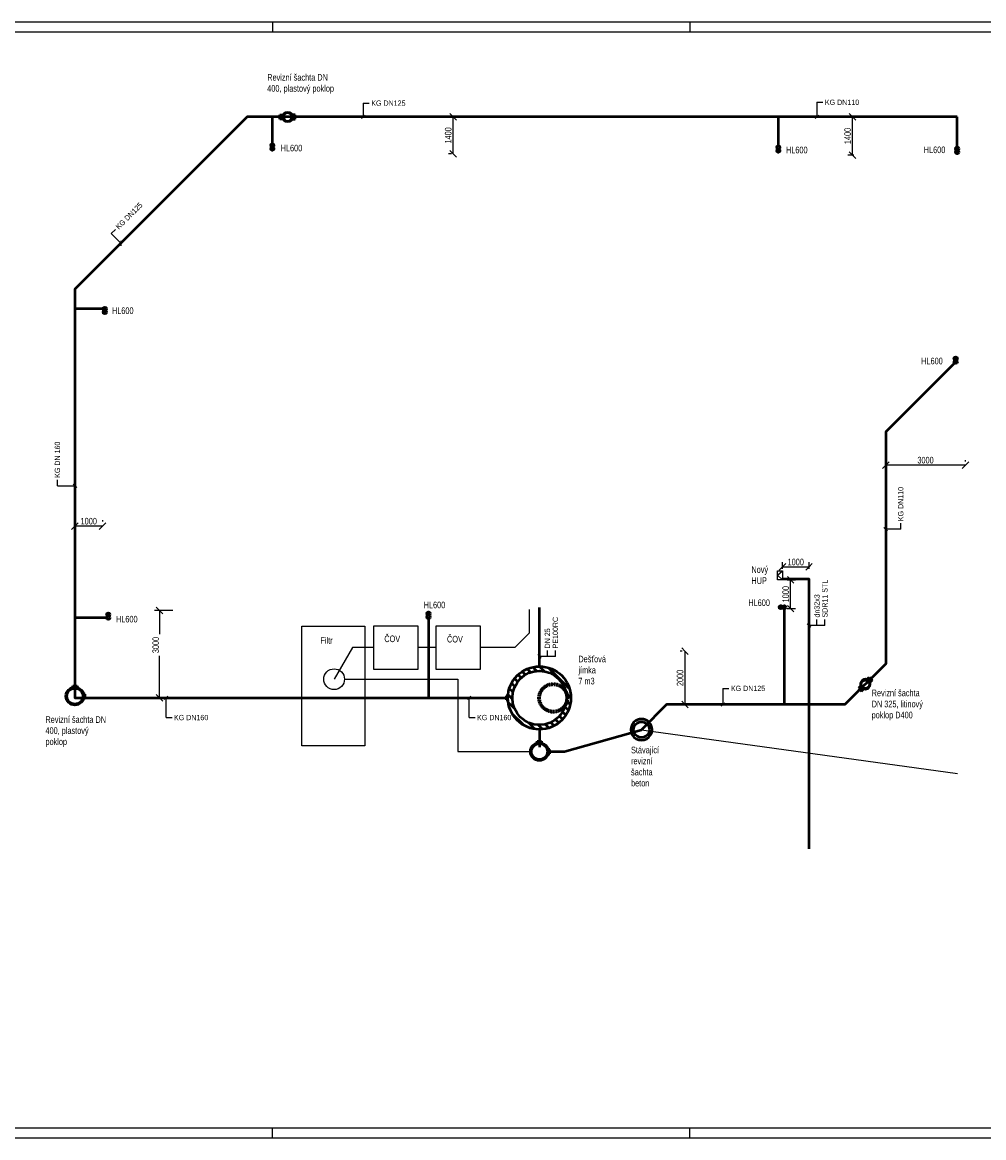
# Model space of a CAD drawing. Header units: millimetres. Extents: x -141570 to 63736, y -255381 to -136000.
# Tile 34 of 35: x 7051 to 43326, y -178100 to -136000. Entities that reach past the tile are written whole.
import ezdxf
from ezdxf.enums import TextEntityAlignment as Align

# ---------------------------------------------------------------- set-up
doc = ezdxf.new("R2010")
doc.units = ezdxf.units.MM
doc.linetypes.add('DASHED', pattern=[0.75, 0.5, -0.25])
for name, color, linetype, lineweight in [('CKKANALIZACE_DESTOVA_PODZ', 7, 'KANALIZACE_DESTOVA_PODZ', 25), ('CKKANALIZACE_DESTOVA_PODZ_N', 5, 'KANALIZACE_DESTOVA_PODZ', 50), ('CKKANALIZACE_SPLASKOVA_PODZ', 7, 'KANALIZACE_SPLASKOVA_PODZ', 25), ('CKPLYN_POTRUBI_ST_PODZ_N', 5, 'PLYN_POTRUBI_ST_PODZ', 50), ('CKVODA_UZITKOVA_PODZ_N', 5, 'VODA_UZITKOVA_PODZ', 50), ('CKVYTLAK_KAN_SPL_NA', 7, 'VYTLAK_KANALIZACE_SPLASKOVE_NA', 25), ('ZTI-DSP-formaty', 102, 'Continuous', 25), ('ZTI-DSP-hl_tvarovky-stavajici_stav', 7, 'Continuous', 50), ('ZTI-DSP-koty', 102, 'Continuous', 25), ('ZTI-DSP-revizni_sachty-stavajici_stav', 7, 'Continuous', 50), ('ZTI-DSP-texty_male', 102, 'Continuous', 18)]:
    doc.layers.add(name, color=color, linetype=linetype, lineweight=lineweight)
for name, color, linetype in [('CKKANALIZACE_DESTOVA_PODZ_N-popis', 7, 'Continuous'), ('CKPLYN_POTRUBI_ST_PODZ_N-popis', 7, 'Continuous'), ('CKVODA_UZITKOVA_PODZ_N-popis', 7, 'Continuous'), ('Z-armatury_plyn-stavajici_stav', 7, 'Continuous')]:
    doc.layers.add(name, color=color, linetype=linetype)
doc.styles.get("Standard").update_dxf_attribs({"font": 'ic-simplex.shx', "width": 0.8})
doc.linetypes.add('KANALIZACE_DESTOVA_PODZ', pattern='A,35,-15,[102,CADKON.SHX,S=5,R=0,X=0,Y=5],-5,[106,CADKON.SHX,S=5,R=0,X=10,Y=0],30,-15', length=100)
doc.linetypes.add('KANALIZACE_SPLASKOVA_PODZ', pattern='A,35,-15,[102,CADKON.SHX,S=5,R=0,X=0,Y=5],-5,[102,CADKON.SHX,S=5,R=0,X=20,Y=5],30,-15', length=100)
doc.linetypes.add('PLYN_POTRUBI_ST_PODZ', pattern='A,35,-15,[113,CADKON.SHX,S=5,R=0,X=0,Y=0],-50', length=100)
doc.linetypes.add('VODA_UZITKOVA_PODZ', pattern='A,35,-15,[118,CADKON.SHX,S=1.25,R=0,X=0,Y=0],-50', length=100)
doc.linetypes.add('VYTLAK_KANALIZACE_SPLASKOVE_NA', pattern='A,1,[102,CADKON.SHX,S=5,R=0,X=0,Y=5],10,[130,CADKON.SHX,S=5,R=0,X=0,Y=5],10,[130,CADKON.SHX,S=5,R=0,X=0,Y=5],94', length=115)
doc.dimstyles.new('CADKON', dxfattribs={"dimscale": 75, "dimtxt": 2.5, "dimasz": 2.5, "dimexe": 1.8, "dimexo": 5, "dimgap": 0.6, "dimtad": 1, "dimrnd": 1, "dimtxsty": 'Standard', "dimblk1": 'OBLIQUE', "dimblk2": 'OBLIQUE', "dimsah": 1, "dimcen": 2.5, "dimadec": 1, "dimazin": 2, "dimtfac": 1, "dimtdec": 4, "dimtix": 1, "dimtmove": 2, "dimatfit": 3, "dimldrblk": 'OPEN30', "dimfxl": 5, "dimfxlon": 1, "dimtfill": 1, "dimtolj": 1, "dimarcsym": 0})

# ---------------------------------------------------------------- blocks, each defined once
blk = doc.blocks.new('*U336', base_point=(59377.5, 0))
at = {"layer": 'ZTI-DSP-formaty', "linetype": 'Continuous', "ltscale": 15}
for p, q in [((59377.5, 42099.75), (0, 42099.75)), ((59002.5, 41724.75), (375, 41724.75)), ((12127.5, 42099.75), (12127.5, 41724.75)), ((27877.5, 42099.75), (27877.5, 41724.75)), ((0, 0), (59377.5, 0)), ((375, 375), (59002.5, 375)), ((12127.5, 0), (12127.5, 375)), ((27877.5, 0), (27877.5, 375))]:
    blk.add_line(p, q, dxfattribs=at)
blk = doc.blocks.new('*U231')
at = {"ltscale": 15}
for p, q in [((329.24, 80), (392.97, 80)), ((392.97, 80), (392.97, -80)), ((-80, -329.24), (-80, -392.97)), ((-80, -392.97), (80, -392.97)), ((80, -392.97), (80, -329.24)), ((392.97, -80), (329.24, -80))]:
    blk.add_line(p, q, dxfattribs=at)
for radius in [338.82, 300]:
    blk.add_circle((0, 0), radius, dxfattribs=at)
blk = doc.blocks.new('*U228', base_point=(-400, 0))
at = {"linetype": 'ByBlock', "ltscale": 15}
blk.add_circle((0, 0), 300, dxfattribs=at)
for start, end in [(0, 180), (180, 0)]:
    blk.add_arc((0, 0), 400, start, end, dxfattribs=at)
blk = doc.blocks.new('_OBLIQUE')
at = {"color": 1, "linetype": 'Continuous'}
for p, q in [((0, 0), (-0.5, -0.5)), ((0.5, 0.5), (0, 0))]:
    blk.add_line(p, q, dxfattribs=at)
blk = doc.blocks.new('*D421')
at = {"layer": 'ZTI-DSP-koty', "color": 0, "lineweight": -2, "ltscale": 15}
for p, q in [((35916, -157041), (36223, -157041)), ((36043, -158131), (36043, -157041)), ((35916, -158131), (36223, -158131))]:
    blk.add_line(p, q, dxfattribs=at)
at = {"layer": 'ZTI-DSP-koty', "color": 0, "lineweight": -2, "xscale": 250, "yscale": 250, "zscale": 250}
for p, rotation in [((36043, -157041), 90), ((36043, -158131), 270)]:
    blk.add_blockref('_OBLIQUE', p, dxfattribs=dict(at, rotation=rotation))
at = {"layer": 'ZTI-DSP-koty', "color": 0, "ltscale": 15, "insert": (35858, -157586), "char_height": 250, "attachment_point": 5, "rotation": 90, "bg_fill": 3, "box_fill_scale": 1.1, "bg_fill_color": 256, "bg_fill_true_color": 13158600, "bg_fill_transparency": 0}
blk.add_mtext('\\A1;1000', dxfattribs=at)
at = {"layer": 'Defpoints', "color": 0}
for p in [(35541, -157041), (36043, -157041), (35541, -158131)]:
    blk.add_point(p, dxfattribs=at)
blk = doc.blocks.new('_Open30')
at = {"color": 0, "lineweight": -2}
for p, q in [((-1, 0.27), (0, 0)), ((0, 0), (-1, -0.27)), ((0, 0), (-1, 0))]:
    blk.add_line(p, q, dxfattribs=at)
blk = doc.blocks.new('*D422')
at = {"layer": 'Defpoints', "color": 0}
for p in [(35735, -157008), (36735, -157008)]:
    blk.add_point(p, dxfattribs=at)
at = {"layer": 'ZTI-DSP-koty', "lineweight": -2, "ltscale": 15}
for p, q in [((35735, -156633), (35735, -156377)), ((35735, -156557), (36735, -156557)), ((36735, -156633), (36735, -156377))]:
    blk.add_line(p, q, dxfattribs=at)
at = {"layer": 'ZTI-DSP-koty', "lineweight": -2, "xscale": 250, "yscale": 250, "zscale": 250, "rotation": 180}
blk.add_blockref('_OBLIQUE', (35735, -156557), dxfattribs=at)
at = {"layer": 'ZTI-DSP-koty', "lineweight": -2, "xscale": 250, "yscale": 250, "zscale": 250}
blk.add_blockref('_OBLIQUE', (36735, -156557), dxfattribs=at)
at = {"layer": 'ZTI-DSP-koty', "ltscale": 15, "insert": (36235, -156372), "char_height": 250, "attachment_point": 5, "bg_fill": 3, "box_fill_scale": 1.1, "bg_fill_color": 256, "bg_fill_true_color": 13158600, "bg_fill_transparency": 0}
blk.add_mtext('\\A1;1000', dxfattribs=at)
at = {"layer": 'Defpoints', "color": 0}
blk.add_point((36735, -156557), dxfattribs=at)
blk = doc.blocks.new('*U224', base_point=(40555, 24500))
at = {"color": 0, "linetype": 'ByBlock', "lineweight": -2, "ltscale": 15}
for p, q in [((40555, 24597), (40890, 24597)), ((40555, 24403), (40555, 24597)), ((40555, 24403), (40723, 24597)), ((40723, 24597), (40890, 24403)), ((40890, 24597), (40890, 24403)), ((40890, 24403), (40555, 24403))]:
    blk.add_line(p, q, dxfattribs=at)
blk = doc.blocks.new('*U185', base_point=(-185, 0))
at = {"ltscale": 15}
for p, q in [((-265, 290), (-105, 290)), ((-265, 166.81), (-265, 290)), ((-105, 290), (-105, 166.81)), ((-265, -166.81), (-265, -290)), ((-265, -290), (-105, -290)), ((-105, -290), (-105, -166.81))]:
    blk.add_line(p, q, dxfattribs=at)
at = {"linetype": 'ByBlock', "ltscale": 15}
blk.add_circle((-185, 0), 157.5, dxfattribs=at)
for start, end in [(0, 180), (180, 0)]:
    blk.add_arc((-185, 0), 185, start, end, dxfattribs=at)
blk = doc.blocks.new('*U184')
at = {"ltscale": 15}
for p, q in [((329.24, 80), (392.97, 80)), ((392.97, 80), (392.97, -80)), ((-80, -329.24), (-80, -392.97)), ((-80, -392.97), (80, -392.97)), ((80, -392.97), (80, -329.24)), ((392.97, -80), (329.24, -80))]:
    blk.add_line(p, q, dxfattribs=at)
for radius in [338.82, 300]:
    blk.add_circle((0, 0), radius, dxfattribs=at)
blk = doc.blocks.new('*U183', base_point=(-185, 0))
at = {"ltscale": 15}
for p, q in [((-265, 290), (-105, 290)), ((-265, 166.81), (-265, 290)), ((-105, 290), (-105, 166.81)), ((-265, -166.81), (-265, -290)), ((-265, -290), (-105, -290)), ((-105, -290), (-105, -166.81))]:
    blk.add_line(p, q, dxfattribs=at)
at = {"linetype": 'ByBlock', "ltscale": 15}
blk.add_circle((-185, 0), 157.5, dxfattribs=at)
for start, end in [(0, 180), (180, 0)]:
    blk.add_arc((-185, 0), 185, start, end, dxfattribs=at)
blk = doc.blocks.new('*U163', base_point=(-76958, 10435925))
at = {"ltscale": 15}
for p, q in [((-77981, 10435282), (-77565, 10435699)), ((-77375, 10435606), (-77128, 10435853)), ((-77033, 10435925), (-77033, 10435863)), ((-76883, 10435925), (-77033, 10435925)), ((-77004, 10435694), (-76839, 10435859)), ((-76883, 10435863), (-76883, 10435925)), ((-76743, 10435672), (-76604, 10435811)), ((-76531, 10435601), (-76404, 10435728)), ((-76353, 10435496), (-76232, 10435618)), ((-76204, 10435362), (-76084, 10435483)), ((-76083, 10435200), (-75960, 10435324)), ((-78136, 10434845), (-77889, 10435092)), ((-75993, 10435007), (-75862, 10435139)), ((-75943, 10434775), (-75794, 10434924)), ((-78142, 10434556), (-77977, 10434721)), ((-78094, 10434321), (-77955, 10434460)), ((-75957, 10434478), (-75768, 10434667)), ((-78011, 10434121), (-77884, 10434248)), ((-77901, 10433949), (-77779, 10434070)), ((-76618, 10433535), (-75818, 10434335)), ((-77765, 10433801), (-77645, 10433921)), ((-77606, 10433677), (-77483, 10433801)), ((-77422, 10433579), (-77290, 10433711)), ((-77207, 10433511), (-77058, 10433660)), ((-76950, 10433485), (-76761, 10433674))]:
    blk.add_line(p, q, dxfattribs=at)
for radius in [1190, 1020]:
    blk.add_circle((-76958, 10434675), radius, dxfattribs=at)
at = {"linetype": 'DASHED', "ltscale": 15}
for radius in [550, 500]:
    blk.add_circle((-76958, 10434155), radius, dxfattribs=at)
blk = doc.blocks.new('*U111')
at = {"color": 0, "linetype": 'ByBlock', "ltscale": 15}
for centre, radius in [((0, 0), 64.4), ((0, 0), 54.4), ((129, 0), 64.4)]:
    blk.add_circle(centre, radius, dxfattribs=at)
blk = doc.blocks.new('*D423')
at = {"layer": 'Defpoints', "color": 0}
for p in [(39630, -152713), (39630, -152957), (42635, -152957)]:
    blk.add_point(p, dxfattribs=at)
at = {"layer": 'ZTI-DSP-koty', "color": 0, "lineweight": -2, "ltscale": 15}
for p, q in [((39630, -152582), (39630, -152533)), ((42635, -152713), (39630, -152713)), ((42635, -152582), (42635, -152533))]:
    blk.add_line(p, q, dxfattribs=at)
at = {"layer": 'ZTI-DSP-koty', "color": 0, "lineweight": -2, "xscale": 250, "yscale": 250, "zscale": 250, "rotation": 180}
blk.add_blockref('_OBLIQUE', (39630, -152713), dxfattribs=at)
at = {"layer": 'ZTI-DSP-koty', "color": 0, "lineweight": -2, "xscale": 250, "yscale": 250, "zscale": 250}
blk.add_blockref('_OBLIQUE', (42635, -152713), dxfattribs=at)
at = {"layer": 'ZTI-DSP-koty', "color": 0, "ltscale": 15, "insert": (41132, -152528), "char_height": 250, "attachment_point": 5, "bg_fill": 3, "box_fill_scale": 1.1, "bg_fill_color": 256, "bg_fill_true_color": 13158600, "bg_fill_transparency": 0}
blk.add_mtext('\\A1;3000', dxfattribs=at)
blk = doc.blocks.new('*D424')
at = {"layer": 'Defpoints', "color": 0}
for p in [(32319, -159741), (32056, -161752), (32319, -161752)]:
    blk.add_point(p, dxfattribs=at)
at = {"layer": 'ZTI-DSP-koty', "color": 0, "lineweight": -2, "ltscale": 15}
for p, q in [((31944, -159741), (31876, -159741)), ((32056, -159741), (32056, -161752)), ((31944, -161752), (31876, -161752))]:
    blk.add_line(p, q, dxfattribs=at)
at = {"layer": 'ZTI-DSP-koty', "color": 0, "lineweight": -2, "xscale": 250, "yscale": 250, "zscale": 250}
for p, rotation in [((32056, -159741), 90), ((32056, -161752), 270)]:
    blk.add_blockref('_OBLIQUE', p, dxfattribs=dict(at, rotation=rotation))
at = {"layer": 'ZTI-DSP-koty', "color": 0, "ltscale": 15, "insert": (31871, -160746), "char_height": 250, "attachment_point": 5, "rotation": 90, "bg_fill": 3, "box_fill_scale": 1.1, "bg_fill_color": 256, "bg_fill_true_color": 13158600, "bg_fill_transparency": 0}
blk.add_mtext('\\A1;2000', dxfattribs=at)
blk = doc.blocks.new('*D425')
at = {"layer": 'Defpoints', "color": 0}
for p in [(13121, -158198), (12224, -161500), (13121, -161500)]:
    blk.add_point(p, dxfattribs=at)
at = {"layer": 'ZTI-DSP-koty', "color": 0, "lineweight": -2, "ltscale": 15}
for p, q in [((12724, -158198), (12044, -158198)), ((12224, -158198), (12224, -159093)), ((12224, -161500), (12224, -159917)), ((12724, -161500), (12044, -161500))]:
    blk.add_line(p, q, dxfattribs=at)
at = {"layer": 'ZTI-DSP-koty', "color": 0, "lineweight": -2, "xscale": 250, "yscale": 250, "zscale": 250}
for p, rotation in [((12224, -158198), 90), ((12224, -161500), 270)]:
    blk.add_blockref('_OBLIQUE', p, dxfattribs=dict(at, rotation=rotation))
at = {"layer": 'ZTI-DSP-koty', "color": 0, "ltscale": 15, "insert": (12086, -159505), "char_height": 250, "attachment_point": 5, "rotation": 90, "bg_fill": 3, "box_fill_scale": 1.1, "bg_fill_color": 256, "bg_fill_true_color": 13158600, "bg_fill_transparency": 0}
blk.add_mtext('\\A1;3000', dxfattribs=at)
blk = doc.blocks.new('*D426')
at = {"layer": 'Defpoints', "color": 0}
for p in [(38378, -139571), (38796, -139571), (38796, -141010)]:
    blk.add_point(p, dxfattribs=at)
at = {"layer": 'ZTI-DSP-koty', "color": 0, "lineweight": -2, "ltscale": 15}
for p, q in [((38421, -139571), (38198, -139571)), ((38378, -141010), (38378, -139571)), ((38421, -141010), (38198, -141010))]:
    blk.add_line(p, q, dxfattribs=at)
at = {"layer": 'ZTI-DSP-koty', "color": 0, "lineweight": -2, "xscale": 250, "yscale": 250, "zscale": 250}
for p, rotation in [((38378, -139571), 90), ((38378, -141010), 270)]:
    blk.add_blockref('_OBLIQUE', p, dxfattribs=dict(at, rotation=rotation))
at = {"layer": 'ZTI-DSP-koty', "color": 0, "ltscale": 15, "insert": (38193, -140290), "char_height": 250, "attachment_point": 5, "rotation": 90, "bg_fill": 3, "box_fill_scale": 1.1, "bg_fill_color": 256, "bg_fill_true_color": 13158600, "bg_fill_transparency": 0}
blk.add_mtext('\\A1;1400', dxfattribs=at)
blk = doc.blocks.new('*D427')
at = {"layer": 'Defpoints', "color": 0}
for p in [(23307, -139571), (23620, -139571), (23620, -140965)]:
    blk.add_point(p, dxfattribs=at)
at = {"layer": 'ZTI-DSP-koty', "color": 0, "lineweight": -2, "ltscale": 15}
for p, q in [((23245, -139571), (23127, -139571)), ((23307, -140965), (23307, -139571)), ((23245, -140965), (23127, -140965))]:
    blk.add_line(p, q, dxfattribs=at)
at = {"layer": 'ZTI-DSP-koty', "color": 0, "lineweight": -2, "xscale": 250, "yscale": 250, "zscale": 250}
for p, rotation in [((23307, -139571), 90), ((23307, -140965), 270)]:
    blk.add_blockref('_OBLIQUE', p, dxfattribs=dict(at, rotation=rotation))
at = {"layer": 'ZTI-DSP-koty', "color": 0, "ltscale": 15, "insert": (23122, -140268), "char_height": 250, "attachment_point": 5, "rotation": 90, "bg_fill": 3, "box_fill_scale": 1.1, "bg_fill_color": 256, "bg_fill_true_color": 13158600, "bg_fill_transparency": 0}
blk.add_mtext('\\A1;1400', dxfattribs=at)
blk = doc.blocks.new('*D428')
at = {"layer": 'ZTI-DSP-koty', "color": 0, "lineweight": -2, "ltscale": 15}
for p, q in [((9035, -154792), (9035, -154836)), ((10081, -154792), (10081, -154836)), ((10081, -155016), (9035, -155016))]:
    blk.add_line(p, q, dxfattribs=at)
at = {"layer": 'ZTI-DSP-koty', "color": 0, "lineweight": -2, "xscale": 250, "yscale": 250, "zscale": 250, "rotation": 180}
blk.add_blockref('_OBLIQUE', (9035, -155016), dxfattribs=at)
at = {"layer": 'ZTI-DSP-koty', "color": 0, "lineweight": -2, "xscale": 250, "yscale": 250, "zscale": 250}
blk.add_blockref('_OBLIQUE', (10081, -155016), dxfattribs=at)
at = {"layer": 'ZTI-DSP-koty', "color": 0, "ltscale": 15, "insert": (9558, -154831), "char_height": 250, "attachment_point": 5, "bg_fill": 3, "box_fill_scale": 1.1, "bg_fill_color": 256, "bg_fill_true_color": 13158600, "bg_fill_transparency": 0}
blk.add_mtext('\\A1;1000', dxfattribs=at)
at = {"layer": 'Defpoints', "color": 0}
for p in [(9035, -155016), (9035, -155167), (10081, -155167)]:
    blk.add_point(p, dxfattribs=at)

msp = doc.modelspace()

# ---------------------------------------------------------------- linework, layer by layer
at = {"layer": 'CKKANALIZACE_DESTOVA_PODZ', "ltscale": 20}
msp.add_lwpolyline([(30414.016, -162699.169), (42340.205, -164356.935)], dxfattribs=at)
at = {"layer": 'CKKANALIZACE_DESTOVA_PODZ_N', "ltscale": 20}
msp.add_line((22378.607, -158447.236), (22378.607, -161499.69), dxfattribs=at)
for points in [[(16486.283, -140640.872), (16486.283, -139570.51)], [(35579.632, -140718.592), (35579.632, -139570.51)], [(42325.54, -140770.261), (42325.54, -139570.51)], [(10165.217, -146811.301), (9035.459, -146811.301)], [(10293.099, -158477.915), (9035.459, -158477.915)], [(26563.256, -162689.69), (26563.256, -163357.076)], [(26956.226, -163528.019), (27507.914, -163528.019), (30414.016, -162699.169)]]:
    msp.add_lwpolyline(points, dxfattribs=at)
at = {"layer": 'CKKANALIZACE_DESTOVA_PODZ_N-popis', "color": 40, "ltscale": 20}
for p, q in [((19917.872, -139050.666), (19917.872, -139608.01)), ((19917.872, -139050.666), (20142.872, -139050.666)), ((37035.495, -139017.852), (37035.495, -139608.01)), ((37035.495, -139017.852), (37260.495, -139017.852)), ((10409.567, -143975.998), (10568.666, -143816.899)), ((10409.567, -143975.998), (10798.606, -144365.037)), ((8374.31, -153493.302), (8374.31, -153268.302)), ((8374.31, -153493.302), (9072.959, -153493.302)), ((40196.872, -155130.22), (40196.872, -154905.22)), ((40196.872, -155130.22), (39592.304, -155130.22)), ((33489.402, -161140.704), (33489.402, -161789.184)), ((33489.402, -161140.704), (33714.402, -161140.704)), ((23909.506, -162240.925), (23909.506, -161462.19)), ((12474.206, -162240.925), (12699.206, -162240.925)), ((23909.506, -162240.925), (24134.506, -162240.925))]:
    msp.add_line(p, q, dxfattribs=at)
at = {"layer": 'CKKANALIZACE_DESTOVA_PODZ_N-popis', "color": 102, "ltscale": 20}
for p, q in [((19984.163, -139504.219), (19851.58, -139636.801)), ((37101.786, -139504.219), (36969.204, -139636.801)), ((10772.09, -144244.771), (10772.09, -144432.271)), ((8969.168, -153427.011), (9101.75, -153559.593)), ((39563.513, -155063.929), (39696.095, -155196.512)), ((23975.797, -161433.399), (23843.215, -161565.981)), ((33555.694, -161685.393), (33423.111, -161817.975))]:
    msp.add_line(p, q, dxfattribs=at)
at = {"layer": 'CKKANALIZACE_SPLASKOVA_PODZ', "ltscale": 10.666667}
for points in [[(26180.892, -158168.253), (26180.892, -159058.876), (25637.056, -159602.712), (24322.597, -159602.712)], [(20320.634, -159602.712), (19512.241, -159602.712), (18815.683, -160793.104)], [(22669.282, -159602.712), (21973.949, -159602.712)]]:
    msp.add_lwpolyline(points, dxfattribs=at)
at = {"layer": 'CKKANALIZACE_SPLASKOVA_PODZ', "linetype": 'Continuous', "ltscale": 20}
for points in [[(17594.424, -158797.928), (19972.89, -158797.928), (19972.89, -163311.395), (17594.424, -163311.395)], [(20320.634, -158776.055), (21973.949, -158776.055), (21973.949, -160429.37), (20320.634, -160429.37)], [(22669.282, -158776.055), (24322.597, -158776.055), (24322.597, -160429.37), (22669.282, -160429.37)]]:
    msp.add_lwpolyline(points, close=True, dxfattribs=at)
at = {"layer": 'CKKANALIZACE_SPLASKOVA_PODZ', "linetype": 'Continuous', "ltscale": 15}
msp.add_circle((18815.683, -160793.104), 391.71, dxfattribs=at)
at = {"layer": 'CKPLYN_POTRUBI_ST_PODZ_N-popis', "color": 102, "ltscale": 20}
msp.add_line((36668.27, -158700.199), (36800.852, -158832.781), dxfattribs=at)
at = {"layer": 'CKPLYN_POTRUBI_ST_PODZ_N-popis', "color": 40, "ltscale": 20}
for p, q in [((37034.561, -158766.49), (37034.561, -158541.49)), ((37334.561, -158766.49), (37334.561, -158541.49)), ((37334.561, -158766.49), (36697.061, -158766.49))]:
    msp.add_line(p, q, dxfattribs=at)
at = {"layer": 'CKVODA_UZITKOVA_PODZ_N', "ltscale": 20}
msp.add_lwpolyline([(26563.256, -160309.69), (26563.256, -158092.538)], dxfattribs=at)
at = {"layer": 'CKVODA_UZITKOVA_PODZ_N-popis', "color": 102, "ltscale": 20}
msp.add_line((26496.964, -159866.038), (26629.547, -159998.62), dxfattribs=at)
at = {"layer": 'CKVODA_UZITKOVA_PODZ_N-popis', "color": 40, "ltscale": 20}
for p, q in [((27163.256, -159932.329), (26525.756, -159932.329)), ((26863.256, -159932.329), (26863.256, -159707.329)), ((27163.256, -159932.329), (27163.256, -159707.329))]:
    msp.add_line(p, q, dxfattribs=at)
at = {"layer": 'CKVYTLAK_KAN_SPL_NA', "ltscale": 20}
msp.add_lwpolyline([(19207.393, -160793.104), (23479.532, -160793.104), (23479.532, -163528.019), (26224.436, -163528.019)], dxfattribs=at)

# ---------------------------------------------------------------- block references
at = {"layer": 'ZTI-DSP-formaty', "ltscale": 15}
msp.add_blockref('*U336', (63735.647, -178099.651), dxfattribs=at)
at = {"layer": 'ZTI-DSP-hl_tvarovky-stavajici_stav', "ltscale": 15}
for p, rotation in [((16486.283, -140769.678), 90.00000000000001), ((35579.632, -140847.398), 90.00000000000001), ((42325.54, -140899.067), 90.00000000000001), ((10165.217, -146940.107), 90.00000000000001), ((42269.827, -148690.216), 270), ((10293.099, -158349.109), 270)]:
    msp.add_blockref('*U111', p, dxfattribs=dict(at, rotation=rotation))
at = {"layer": 'ZTI-DSP-revizni_sachty-stavajici_stav', "ltscale": 15, "xscale": -1, "rotation": 269.9999999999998}
msp.add_blockref('*U185', (17061.048, -139570.51), dxfattribs=at)
at = {"layer": 'ZTI-DSP-revizni_sachty-stavajici_stav', "ltscale": 15}
for name, p, rotation in [('*U163', (25313.256, -161499.69), 89.99999999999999), ('*U183', (38860.848, -160982.728), 314.9999999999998), ('*U184', (9035.459, -161433.118), 89.99999999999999), ('*U228', (30014.016, -162699.169), 359.9999999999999), ('*U231', (26563.256, -163528.019), 89.99999999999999)]:
    msp.add_blockref(name, p, dxfattribs=dict(at, rotation=rotation))

# ---------------------------------------------------------------- texts
at = {"layer": 'CKKANALIZACE_DESTOVA_PODZ_N-popis', "color": 102, "ltscale": 15, "width": 0.8}
for s, p in [('KG DN110', (37335.495, -139017.852)), ('KG DN125', (20217.872, -139050.666)), ('KG DN125', (33789.402, -161140.704)), ('KG DN160', (12774.206, -162240.925)), ('KG DN160', (24209.506, -162240.925))]:
    msp.add_text(s, height=200, dxfattribs=at).set_placement(p, align=Align.MIDDLE_LEFT)
for s, rotation, p in [('KG DN125', 45, (10621.699, -143763.866)), ('KG DN 160', 90, (8374.31, -153193.302)), ('KG DN110', 90, (40196.872, -154830.22))]:
    msp.add_text(s, height=200, rotation=rotation, dxfattribs=at).set_placement(p, align=Align.MIDDLE_LEFT)
at = {"layer": 'CKPLYN_POTRUBI_ST_PODZ_N-popis', "color": 102, "ltscale": 15, "width": 0.8}
for s, p in [('SDR11 STL', (37334.561, -158466.49)), ('dn32x3', (37034.561, -158466.49))]:
    msp.add_text(s, height=200, rotation=90, dxfattribs=at).set_placement(p, align=Align.MIDDLE_LEFT)
at = {"layer": 'CKVODA_UZITKOVA_PODZ_N-popis', "color": 102, "ltscale": 15, "width": 0.8}
for s, p in [('DN 25', (26863.256, -159632.329)), ('PE100RC', (27163.256, -159632.329))]:
    msp.add_text(s, height=200, rotation=90, dxfattribs=at).set_placement(p, align=Align.MIDDLE_LEFT)

# ---------------------------------------------------------------- next in the draw order: texts
at = {"layer": 'ZTI-DSP-texty_male', "ltscale": 15, "char_height": 250, "attachment_point": 1, "bg_fill": 3, "box_fill_scale": 1.2, "bg_fill_color": 256, "bg_fill_true_color": 13158600, "bg_fill_transparency": 0}
for s, insert, width in [('Revizní šachta DN 400, plastový poklop', (16293.173, -137952.672), 2769.83389), ('HL600', (16799.902, -140622.139), 733.46464), ('HL600', (35867.137, -140694.553), 733.46464), ('HL600', (41064.766, -140687.963), 733.46464), ('HL600', (10433.659, -146759.921), 733.46464), ('HL600', (40968.865, -148659.396), 733.46464), ('HL600', (22195.993, -157865.922), 733.46464), ('HL600', (34446.063, -157783.232), 733.46464), ('HL600', (10585.872, -158402.694), 733.46464), ('ČOV', (20710.44, -159144.603), 733.46464), ('ČOV', (23075.372, -159157.352), 733.46464), ('Filtr', (18300.887, -159208.348), 733.46464), ('Dešťová jímka\\P7 m3', (28032.447, -159908.062), 1478.92569), ('Revizní šachta DN 400, plastový poklop', (7924.158, -162192.163), 2427.79931), ('Stávající revizní šachta\\Pbeton', (30020.04, -163340.525), 733.46464)]:
    msp.add_mtext(s, dxfattribs=dict(at, insert=insert, width=width))

# ---------------------------------------------------------------- next in the draw order: dimensions: what is measured, and where the dimension line sits
at = {"layer": 'ZTI-DSP-koty', "ltscale": 15}
for base, p1, p2, picture, middle in [((23307.203, -139570.51), (23620.329, -140964.994), (23620.329, -139570.51), '*D427', (23122.203, -140267.752)), ((38378.284, -139570.51), (38796.248, -141010.12), (38796.248, -139570.51), '*D426', (38193.284, -140290.315))]:
    dim = msp.add_linear_dim(base=base, p1=p1, p2=p2, angle=90, text='1400', dimstyle='CADKON', override={"dimscale": 100, "dimexo": 3.75}, dxfattribs=at)
    dim.commit()
    dim.dimension.update_dxf_attribs({"geometry": picture, "text_midpoint": middle})
dim = msp.add_linear_dim(base=(9035.459, -155015.686), p1=(10080.757, -155167.042), p2=(9035.459, -155167.042), text='1000', dimstyle='CADKON', override={"dimscale": 100, "dimexo": 3.75}, dxfattribs=at)
dim.commit()
dim.dimension.update_dxf_attribs({"geometry": '*D428', "text_midpoint": (9558.108, -154830.686)})
dim = msp.add_linear_dim(base=(12224.38, -161499.69), p1=(13120.997, -158197.845), p2=(13120.997, -161499.69), angle=90, text='3000', dimstyle='CADKON', override={"dimscale": 100, "dimexo": 3.75}, dxfattribs=at)
dim.commit()
dim.dimension.update_dxf_attribs({"geometry": '*D425', "text_midpoint": (12085.63, -159504.925), "dimtype": 160})

# ---------------------------------------------------------------- next in the draw order: linework, layer by layer
at = {"layer": 'CKKANALIZACE_DESTOVA_PODZ_N-popis', "color": 102, "ltscale": 20}
msp.add_line((12540.497, -161433.399), (12407.915, -161565.981), dxfattribs=at)
at = {"layer": 'CKKANALIZACE_DESTOVA_PODZ_N-popis', "color": 40, "ltscale": 20}
msp.add_line((12474.206, -162240.925), (12474.206, -161462.19), dxfattribs=at)

# ---------------------------------------------------------------- next in the draw order: block references
at = {"layer": 'ZTI-DSP-hl_tvarovky-stavajici_stav', "ltscale": 15, "rotation": 270}
msp.add_blockref('*U111', (22378.607, -158318.43), dxfattribs=at)

# ---------------------------------------------------------------- next in the draw order: dimensions: what is measured, and where the dimension line sits
at = {"layer": 'ZTI-DSP-koty', "ltscale": 15}
dim = msp.add_linear_dim(base=(36043.009, -157040.886), p1=(35541.224, -158131.048), p2=(35541.224, -157040.886), angle=90, text='1000', dimstyle='CADKON', override={"dimscale": 100, "dimexo": 3.75}, dxfattribs=at)
dim.commit()
dim.dimension.update_dxf_attribs({"geometry": '*D421', "text_midpoint": (35858.009, -157585.967)})

# ---------------------------------------------------------------- next in the draw order: linework, layer by layer
at = {"layer": 'CKKANALIZACE_DESTOVA_PODZ_N', "ltscale": 20}
msp.add_lwpolyline([(35802.438, -158077.729), (35802.438, -161751.684)], dxfattribs=at)

# ---------------------------------------------------------------- next in the draw order: block references
at = {"layer": 'ZTI-DSP-hl_tvarovky-stavajici_stav', "ltscale": 15, "rotation": 360}
msp.add_blockref('*U111', (35673.632, -158077.729), dxfattribs=at)

# ---------------------------------------------------------------- next in the draw order: texts
at = {"layer": 'ZTI-DSP-texty_male', "ltscale": 15, "insert": (34562.965, -156532.326), "char_height": 250, "width": 873.89411, "attachment_point": 1, "bg_fill": 3, "box_fill_scale": 1.2, "bg_fill_color": 256, "bg_fill_true_color": 13158600, "bg_fill_transparency": 0}
msp.add_mtext('Nový HUP', dxfattribs=at)

# ---------------------------------------------------------------- next in the draw order: dimensions: what is measured, and where the dimension line sits
at = {"layer": 'ZTI-DSP-koty', "ltscale": 15}
dim = msp.add_linear_dim(base=(36734.561, -156556.893), p1=(35734.561, -157007.939), p2=(36734.561, -157007.939), dimstyle='CADKON', override={"dimscale": 100, "dimexo": 3.75, "dimclrd": 256, "dimclre": 256, "dimclrt": 256}, dxfattribs=at)
dim.commit()
dim.dimension.update_dxf_attribs({"geometry": '*D422', "text_midpoint": (36234.561, -156371.893)})

# ---------------------------------------------------------------- next in the draw order: linework, layer by layer
at = {"layer": 'CKKANALIZACE_DESTOVA_PODZ_N', "ltscale": 20}
msp.add_lwpolyline([(42269.827, -148819.022), (39629.804, -151459.045), (39629.804, -160213.772), (38091.892, -161751.684), (31361.501, -161751.684), (30414.016, -162699.169)], dxfattribs=at)
at = {"layer": 'CKPLYN_POTRUBI_ST_PODZ_N', "ltscale": 20}
msp.add_lwpolyline([(35734.561, -157007.939), (36734.561, -157007.939), (36734.561, -167198.345)], dxfattribs=at)

# ---------------------------------------------------------------- next in the draw order: block references
at = {"layer": 'Z-armatury_plyn-stavajici_stav', "ltscale": 15, "rotation": 89.99999999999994}
msp.add_blockref('*U224', (35637.892, -157040.886), dxfattribs=at)

# ---------------------------------------------------------------- next in the draw order: texts
at = {"layer": 'ZTI-DSP-texty_male', "ltscale": 15, "insert": (39099.491, -161187.548), "char_height": 250, "width": 1876.22017, "attachment_point": 1, "bg_fill": 3, "box_fill_scale": 1.2, "bg_fill_color": 256, "bg_fill_true_color": 13158600, "bg_fill_transparency": 0}
msp.add_mtext('Revizní šachta DN 325, litinový poklop D400', dxfattribs=at)

# ---------------------------------------------------------------- next in the draw order: dimensions: what is measured, and where the dimension line sits
at = {"layer": 'ZTI-DSP-koty', "ltscale": 15}
dim = msp.add_linear_dim(base=(39629.804, -152712.928), p1=(42634.636, -152956.894), p2=(39629.804, -152956.894), text='3000', dimstyle='CADKON', override={"dimscale": 100, "dimexo": 3.75}, dxfattribs=at)
dim.commit()
dim.dimension.update_dxf_attribs({"geometry": '*D423', "text_midpoint": (41132.22, -152527.928)})
dim = msp.add_linear_dim(base=(32055.734, -161751.684), p1=(32318.882, -159741.138), p2=(32318.882, -161751.684), angle=90, text='2000', dimstyle='CADKON', override={"dimscale": 100, "dimexo": 3.75}, dxfattribs=at)
dim.commit()
dim.dimension.update_dxf_attribs({"geometry": '*D424', "text_midpoint": (31870.734, -160746.411)})

# ---------------------------------------------------------------- next in the draw order: linework, layer by layer
at = {"layer": 'CKKANALIZACE_DESTOVA_PODZ_N', "ltscale": 20}
msp.add_lwpolyline([(42325.54, -139570.51), (15540.1, -139570.51), (9035.459, -146075.151), (9035.459, -161499.69), (25313.256, -161499.69)], dxfattribs=at)

doc.saveas('drawing.dxf')
